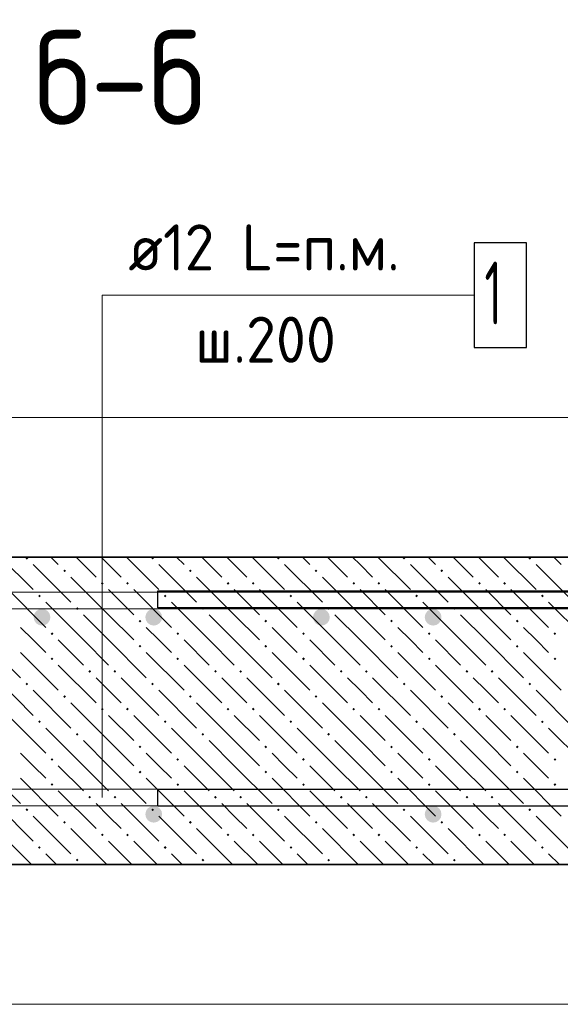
# Model space of a CAD drawing. Header units: millimetres. Extents: x 0 to 59400, y 0 to 42000.
# Tile 17 of 22: x 49554 to 52134, y 29299 to 33996. Entities that reach past the tile are written whole.
import ezdxf

# ---------------------------------------------------------------- set-up
doc = ezdxf.new("R2010")
doc.units = ezdxf.units.MM
for name, color, linetype, lineweight in [('Standard', 7, 'Continuous', 25), ('ДОП Верх по Х', 7, 'Continuous', 18), ('ЖБ Перекрытие верхний уровень', 7, 'Continuous', 18), ('Заголовок чертежа', 7, 'Continuous', 25), ('Обрамление П-обр. равн.', 7, 'Continuous', 25), ('Фоновоя арматура Х1', 7, 'Continuous', 25)]:
    doc.layers.add(name, color=color, linetype=linetype, lineweight=lineweight)
doc.styles.add('ISOCPEUR', font='txt')

msp = doc.modelspace()

# ---------------------------------------------------------------- hatches: boundary and pattern name
at = {"layer": 'ДОП Верх по Х', "linetype": 'Continuous', "lineweight": 25, "transparency": 33554687}
for points in [[(49700.9, 31145.5), (49697.8, 31160.8), (49689.2, 31173.8), (49676.2, 31182.5), (49660.9, 31185.5), (49645.6, 31182.5), (49632.6, 31173.8), (49623.9, 31160.8), (49620.9, 31145.5), (49623.9, 31130.2), (49632.6, 31117.2), (49645.6, 31108.5), (49660.9, 31105.5), (49676.2, 31108.5), (49689.2, 31117.2), (49697.8, 31130.2)], [(51034.2, 31145.5), (51031.2, 31160.8), (51022.5, 31173.8), (51009.5, 31182.5), (50994.2, 31185.5), (50978.9, 31182.5), (50965.9, 31173.8), (50957.3, 31160.8), (50954.2, 31145.5), (50957.3, 31130.2), (50965.9, 31117.2), (50978.9, 31108.5), (50994.2, 31105.5), (51009.5, 31108.5), (51022.5, 31117.2), (51031.2, 31130.2)]]:
    msp.add_hatch(color=7, dxfattribs=at).paths.add_polyline_path(points)
at = {"layer": 'ЖБ Перекрытие верхний уровень', "linetype": 'Continuous', "lineweight": 18, "transparency": 33554687}
for points in [[(49582.3, 31426.9), (49587.5, 31432.2), (49590, 31432.2), (49595.3, 31426.9), (49588.8, 31420.4)], [(50182.3, 31426.9), (50187.5, 31432.2), (50190, 31432.2), (50195.3, 31426.9), (50188.8, 31420.4)], [(50782.3, 31426.9), (50787.5, 31432.2), (50790, 31432.2), (50795.3, 31426.9), (50788.8, 31420.4)], [(51382.3, 31426.9), (51387.5, 31432.2), (51390, 31432.2), (51395.3, 31426.9), (51388.8, 31420.4)], [(51982.3, 31426.9), (51987.5, 31432.2), (51990, 31432.2), (51995.3, 31426.9), (51988.8, 31420.4)], [(49762.3, 31366.9), (49768.8, 31373.4), (49775.3, 31366.9), (49768.8, 31360.4)], [(50362.3, 31366.9), (50368.8, 31373.4), (50375.3, 31366.9), (50368.8, 31360.4)], [(50962.3, 31366.9), (50968.8, 31373.4), (50975.3, 31366.9), (50968.8, 31360.4)], [(51562.3, 31366.9), (51568.8, 31373.4), (51575.3, 31366.9), (51568.8, 31360.4)], [(49942.3, 31306.9), (49948.8, 31313.4), (49955.3, 31306.9), (49948.8, 31300.4)], [(50062.3, 31306.9), (50068.8, 31313.4), (50075.3, 31306.9), (50068.8, 31300.4)], [(50542.3, 31306.9), (50548.8, 31313.4), (50555.3, 31306.9), (50548.8, 31300.4)], [(50662.3, 31306.9), (50668.8, 31313.4), (50675.3, 31306.9), (50668.8, 31300.4)], [(51142.3, 31306.9), (51148.8, 31313.4), (51155.3, 31306.9), (51148.8, 31300.4)], [(51262.3, 31306.9), (51268.8, 31313.4), (51275.3, 31306.9), (51268.8, 31300.4)], [(51742.3, 31306.9), (51748.8, 31313.4), (51755.3, 31306.9), (51748.8, 31300.4)], [(51862.3, 31306.9), (51868.8, 31313.4), (51875.3, 31306.9), (51868.8, 31300.4)], [(49642.3, 31246.9), (49648.8, 31253.4), (49655.3, 31246.9), (49648.8, 31240.4)], [(50242.3, 31246.9), (50248.8, 31253.4), (50255.3, 31246.9), (50248.8, 31240.4)], [(50842.3, 31246.9), (50848.8, 31253.4), (50855.3, 31246.9), (50848.8, 31240.4)], [(51442.3, 31246.9), (51448.8, 31253.4), (51455.3, 31246.9), (51448.8, 31240.4)], [(52042.3, 31246.9), (52048.8, 31253.4), (52055.3, 31246.9), (52048.8, 31240.4)], [(49822.3, 31186.9), (49828.8, 31193.4), (49835.3, 31186.9), (49828.8, 31180.4)], [(50422.3, 31186.9), (50428.8, 31193.4), (50435.3, 31186.9), (50428.8, 31180.4)], [(51022.3, 31186.9), (51028.8, 31193.4), (51035.3, 31186.9), (51028.8, 31180.4)], [(51622.3, 31186.9), (51628.8, 31193.4), (51635.3, 31186.9), (51628.8, 31180.4)], [(50122.3, 31126.9), (50128.8, 31133.4), (50135.3, 31126.9), (50128.8, 31120.4)], [(50722.3, 31126.9), (50728.8, 31133.4), (50735.3, 31126.9), (50728.8, 31120.4)], [(51322.3, 31126.9), (51328.8, 31133.4), (51335.3, 31126.9), (51328.8, 31120.4)], [(51922.3, 31126.9), (51928.8, 31133.4), (51935.3, 31126.9), (51928.8, 31120.4)], [(49702.3, 31066.9), (49708.8, 31073.4), (49715.3, 31066.9), (49708.8, 31060.4)], [(50302.3, 31066.9), (50308.8, 31073.4), (50315.3, 31066.9), (50308.8, 31060.4)], [(50902.3, 31066.9), (50908.8, 31073.4), (50915.3, 31066.9), (50908.8, 31060.4)], [(51502.3, 31066.9), (51508.8, 31073.4), (51515.3, 31066.9), (51508.8, 31060.4)], [(52102.3, 31066.9), (52108.8, 31073.4), (52115.3, 31066.9), (52108.8, 31060.4)], [(50122.3, 31006.9), (50128.8, 31013.4), (50135.3, 31006.9), (50128.8, 31000.4)], [(50722.3, 31006.9), (50728.8, 31013.4), (50735.3, 31006.9), (50728.8, 31000.4)], [(51322.3, 31006.9), (51328.8, 31013.4), (51335.3, 31006.9), (51328.8, 31000.4)], [(51922.3, 31006.9), (51928.8, 31013.4), (51935.3, 31006.9), (51928.8, 31000.4)], [(49702.3, 30946.9), (49708.8, 30953.4), (49715.3, 30946.9), (49708.8, 30940.4)], [(50302.3, 30946.9), (50308.8, 30953.4), (50315.3, 30946.9), (50308.8, 30940.4)], [(50902.3, 30946.9), (50908.8, 30953.4), (50915.3, 30946.9), (50908.8, 30940.4)], [(51502.3, 30946.9), (51508.8, 30953.4), (51515.3, 30946.9), (51508.8, 30940.4)], [(52102.3, 30946.9), (52108.8, 30953.4), (52115.3, 30946.9), (52108.8, 30940.4)], [(49882.3, 30886.9), (49888.8, 30893.4), (49895.3, 30886.9), (49888.8, 30880.4)], [(50002.3, 30886.9), (50008.8, 30893.4), (50015.3, 30886.9), (50008.8, 30880.4)], [(50482.3, 30886.9), (50488.8, 30893.4), (50495.3, 30886.9), (50488.8, 30880.4)], [(50602.3, 30886.9), (50608.8, 30893.4), (50615.3, 30886.9), (50608.8, 30880.4)], [(51082.3, 30886.9), (51088.8, 30893.4), (51095.3, 30886.9), (51088.8, 30880.4)], [(51202.3, 30886.9), (51208.8, 30893.4), (51215.3, 30886.9), (51208.8, 30880.4)], [(51682.3, 30886.9), (51688.8, 30893.4), (51695.3, 30886.9), (51688.8, 30880.4)], [(51802.3, 30886.9), (51808.8, 30893.4), (51815.3, 30886.9), (51808.8, 30880.4)], [(49582.3, 30826.9), (49588.8, 30833.4), (49595.3, 30826.9), (49588.8, 30820.4)], [(50182.3, 30826.9), (50188.8, 30833.4), (50195.3, 30826.9), (50188.8, 30820.4)], [(50782.3, 30826.9), (50788.8, 30833.4), (50795.3, 30826.9), (50788.8, 30820.4)], [(51382.3, 30826.9), (51388.8, 30833.4), (51395.3, 30826.9), (51388.8, 30820.4)], [(51982.3, 30826.9), (51988.8, 30833.4), (51995.3, 30826.9), (51988.8, 30820.4)], [(49762.3, 30766.9), (49768.8, 30773.4), (49775.3, 30766.9), (49768.8, 30760.4)], [(50362.3, 30766.9), (50368.8, 30773.4), (50375.3, 30766.9), (50368.8, 30760.4)], [(50962.3, 30766.9), (50968.8, 30773.4), (50975.3, 30766.9), (50968.8, 30760.4)], [(51562.3, 30766.9), (51568.8, 30773.4), (51575.3, 30766.9), (51568.8, 30760.4)], [(49942.3, 30706.9), (49948.8, 30713.4), (49955.3, 30706.9), (49948.8, 30700.4)], [(50062.3, 30706.9), (50068.8, 30713.4), (50075.3, 30706.9), (50068.8, 30700.4)], [(50542.3, 30706.9), (50548.8, 30713.4), (50555.3, 30706.9), (50548.8, 30700.4)], [(50662.3, 30706.9), (50668.8, 30713.4), (50675.3, 30706.9), (50668.8, 30700.4)], [(51142.3, 30706.9), (51148.8, 30713.4), (51155.3, 30706.9), (51148.8, 30700.4)], [(51262.3, 30706.9), (51268.8, 30713.4), (51275.3, 30706.9), (51268.8, 30700.4)], [(51742.3, 30706.9), (51748.8, 30713.4), (51755.3, 30706.9), (51748.8, 30700.4)], [(51862.3, 30706.9), (51868.8, 30713.4), (51875.3, 30706.9), (51868.8, 30700.4)], [(49642.3, 30646.9), (49648.8, 30653.4), (49655.3, 30646.9), (49648.8, 30640.4)], [(50242.3, 30646.9), (50248.8, 30653.4), (50255.3, 30646.9), (50248.8, 30640.4)], [(50842.3, 30646.9), (50848.8, 30653.4), (50855.3, 30646.9), (50848.8, 30640.4)], [(51442.3, 30646.9), (51448.8, 30653.4), (51455.3, 30646.9), (51448.8, 30640.4)], [(52042.3, 30646.9), (52048.8, 30653.4), (52055.3, 30646.9), (52048.8, 30640.4)], [(49822.3, 30586.9), (49828.8, 30593.4), (49835.3, 30586.9), (49828.8, 30580.4)], [(50422.3, 30586.9), (50428.8, 30593.4), (50435.3, 30586.9), (50428.8, 30580.4)], [(51022.3, 30586.9), (51028.8, 30593.4), (51035.3, 30586.9), (51028.8, 30580.4)], [(51622.3, 30586.9), (51628.8, 30593.4), (51635.3, 30586.9), (51628.8, 30580.4)], [(50122.3, 30526.9), (50128.8, 30533.4), (50135.3, 30526.9), (50128.8, 30520.4)], [(50722.3, 30526.9), (50728.8, 30533.4), (50735.3, 30526.9), (50728.8, 30520.4)], [(51322.3, 30526.9), (51328.8, 30533.4), (51335.3, 30526.9), (51328.8, 30520.4)], [(51922.3, 30526.9), (51928.8, 30533.4), (51935.3, 30526.9), (51928.8, 30520.4)], [(49702.3, 30466.9), (49708.8, 30473.4), (49715.3, 30466.9), (49708.8, 30460.4)], [(50302.3, 30466.9), (50308.8, 30473.4), (50315.3, 30466.9), (50308.8, 30460.4)], [(50902.3, 30466.9), (50908.8, 30473.4), (50915.3, 30466.9), (50908.8, 30460.4)], [(51502.3, 30466.9), (51508.8, 30473.4), (51515.3, 30466.9), (51508.8, 30460.4)], [(52102.3, 30466.9), (52108.8, 30473.4), (52115.3, 30466.9), (52108.8, 30460.4)], [(50122.3, 30406.9), (50128.8, 30413.4), (50135.3, 30406.9), (50128.8, 30400.4)], [(50722.3, 30406.9), (50728.8, 30413.4), (50735.3, 30406.9), (50728.8, 30400.4)], [(51322.3, 30406.9), (51328.8, 30413.4), (51335.3, 30406.9), (51328.8, 30400.4)], [(51922.3, 30406.9), (51928.8, 30413.4), (51935.3, 30406.9), (51928.8, 30400.4)], [(49702.3, 30346.9), (49708.8, 30353.4), (49715.3, 30346.9), (49708.8, 30340.4)], [(50302.3, 30346.9), (50308.8, 30353.4), (50315.3, 30346.9), (50308.8, 30340.4)], [(50902.3, 30346.9), (50908.8, 30353.4), (50915.3, 30346.9), (50908.8, 30340.4)], [(51502.3, 30346.9), (51508.8, 30353.4), (51515.3, 30346.9), (51508.8, 30340.4)], [(52102.3, 30346.9), (52108.8, 30353.4), (52115.3, 30346.9), (52108.8, 30340.4)], [(49882.3, 30286.9), (49888.8, 30293.4), (49895.3, 30286.9), (49888.8, 30280.4)], [(50002.3, 30286.9), (50008.8, 30293.4), (50015.3, 30286.9), (50008.8, 30280.4)], [(50482.3, 30286.9), (50488.8, 30293.4), (50495.3, 30286.9), (50488.8, 30280.4)], [(50602.3, 30286.9), (50608.8, 30293.4), (50615.3, 30286.9), (50608.8, 30280.4)], [(51082.3, 30286.9), (51088.8, 30293.4), (51095.3, 30286.9), (51088.8, 30280.4)], [(51202.3, 30286.9), (51208.8, 30293.4), (51215.3, 30286.9), (51208.8, 30280.4)], [(51682.3, 30286.9), (51688.8, 30293.4), (51695.3, 30286.9), (51688.8, 30280.4)], [(51802.3, 30286.9), (51808.8, 30293.4), (51815.3, 30286.9), (51808.8, 30280.4)], [(49582.3, 30226.9), (49588.8, 30233.4), (49595.3, 30226.9), (49588.8, 30220.4)], [(50182.3, 30226.9), (50188.8, 30233.4), (50195.3, 30226.9), (50188.8, 30220.4)], [(50782.3, 30226.9), (50788.8, 30233.4), (50795.3, 30226.9), (50788.8, 30220.4)], [(51382.3, 30226.9), (51388.8, 30233.4), (51395.3, 30226.9), (51388.8, 30220.4)], [(51982.3, 30226.9), (51988.8, 30233.4), (51995.3, 30226.9), (51988.8, 30220.4)], [(49762.3, 30166.9), (49768.8, 30173.4), (49775.3, 30166.9), (49768.8, 30160.4)], [(50362.3, 30166.9), (50368.8, 30173.4), (50375.3, 30166.9), (50368.8, 30160.4)], [(50962.3, 30166.9), (50968.8, 30173.4), (50975.3, 30166.9), (50968.8, 30160.4)], [(51562.3, 30166.9), (51568.8, 30173.4), (51575.3, 30166.9), (51568.8, 30160.4)], [(49942.3, 30106.9), (49948.8, 30113.4), (49955.3, 30106.9), (49948.8, 30100.4)], [(50062.3, 30106.9), (50068.8, 30113.4), (50075.3, 30106.9), (50068.8, 30100.4)], [(50542.3, 30106.9), (50548.8, 30113.4), (50555.3, 30106.9), (50548.8, 30100.4)], [(50662.3, 30106.9), (50668.8, 30113.4), (50675.3, 30106.9), (50668.8, 30100.4)], [(51142.3, 30106.9), (51148.8, 30113.4), (51155.3, 30106.9), (51148.8, 30100.4)], [(51262.3, 30106.9), (51268.8, 30113.4), (51275.3, 30106.9), (51268.8, 30100.4)], [(51742.3, 30106.9), (51748.8, 30113.4), (51755.3, 30106.9), (51748.8, 30100.4)], [(51862.3, 30106.9), (51868.8, 30113.4), (51875.3, 30106.9), (51868.8, 30100.4)], [(49642.3, 30046.9), (49648.8, 30053.4), (49655.3, 30046.9), (49648.8, 30040.4)], [(50242.3, 30046.9), (50248.8, 30053.4), (50255.3, 30046.9), (50248.8, 30040.4)], [(50842.3, 30046.9), (50848.8, 30053.4), (50855.3, 30046.9), (50848.8, 30040.4)], [(51442.3, 30046.9), (51448.8, 30053.4), (51455.3, 30046.9), (51448.8, 30040.4)], [(52042.3, 30046.9), (52048.8, 30053.4), (52055.3, 30046.9), (52048.8, 30040.4)], [(49822.3, 29986.9), (49828.8, 29993.4), (49835.3, 29986.9), (49828.8, 29980.4)], [(50422.3, 29986.9), (50428.8, 29993.4), (50435.3, 29986.9), (50428.8, 29980.4)], [(51022.3, 29986.9), (51028.8, 29993.4), (51035.3, 29986.9), (51028.8, 29980.4)], [(51622.3, 29986.9), (51628.8, 29993.4), (51635.3, 29986.9), (51628.8, 29980.4)]]:
    msp.add_hatch(color=7, dxfattribs=at).paths.add_polyline_path(points, flags=16)
at = {"layer": 'Фоновоя арматура Х1', "linetype": 'Continuous', "lineweight": 18, "transparency": 33554687}
for points in [[(50234.2, 31145.5), (50231.2, 31160.8), (50222.5, 31173.8), (50209.5, 31182.5), (50194.2, 31185.5), (50178.9, 31182.5), (50165.9, 31173.8), (50157.3, 31160.8), (50154.2, 31145.5), (50157.3, 31130.2), (50165.9, 31117.2), (50178.9, 31108.5), (50194.2, 31105.5), (50209.5, 31108.5), (50222.5, 31117.2), (50231.2, 31130.2)], [(51567.5, 31145.5), (51564.5, 31160.8), (51555.8, 31173.8), (51542.9, 31182.5), (51527.5, 31185.5), (51512.2, 31182.5), (51499.3, 31173.8), (51490.6, 31160.8), (51487.5, 31145.5), (51490.6, 31130.2), (51499.3, 31117.2), (51512.2, 31108.5), (51527.5, 31105.5), (51542.9, 31108.5), (51555.8, 31117.2), (51564.5, 31130.2)], [(50234.2, 30205.5), (50231.2, 30220.8), (50222.5, 30233.8), (50209.5, 30242.5), (50194.2, 30245.5), (50178.9, 30242.5), (50165.9, 30233.8), (50157.3, 30220.8), (50154.2, 30205.5), (50157.3, 30190.2), (50165.9, 30177.2), (50178.9, 30168.5), (50194.2, 30165.5), (50209.5, 30168.5), (50222.5, 30177.2), (50231.2, 30190.2)], [(51567.5, 30205.5), (51564.5, 30220.8), (51555.8, 30233.8), (51542.9, 30242.5), (51527.5, 30245.5), (51512.2, 30242.5), (51499.3, 30233.8), (51490.6, 30220.8), (51487.5, 30205.5), (51490.6, 30190.2), (51499.3, 30177.2), (51512.2, 30168.5), (51527.5, 30165.5), (51542.9, 30168.5), (51555.8, 30177.2), (51564.5, 30190.2)]]:
    msp.add_hatch(color=7, dxfattribs=at).paths.add_polyline_path(points)

# ---------------------------------------------------------------- linework, layer by layer
at = {"layer": 'Standard', "color": 7, "linetype": 'Continuous', "lineweight": 13, "transparency": 33554687}
msp.add_lwpolyline([(51722.7, 32682.1), (49947.7, 32682.1), (49947.7, 32591.3), (49947.7, 30285.5)], dxfattribs=at)
at = {"layer": 'Standard', "color": 254, "linetype": 'Continuous', "lineweight": 13, "true_color": 0xc4c4ff, "transparency": 33554687}
msp.add_lwpolyline([(45309.5, 29298.8), (58399.1, 29298.8), (58399.1, 32098.8), (45309.5, 32098.8), (45309.5, 29298.8)], dxfattribs=at)
at = {"layer": 'ЖБ Перекрытие верхний уровень', "color": 7, "linetype": 'Continuous', "lineweight": 35, "transparency": 33554687}
for p, q in [((54460.9, 31432.2), (45976.2, 31432.2)), ((45976.2, 29965.5), (54460.9, 29965.5))]:
    msp.add_line(p, q, dxfattribs=at)
at = {"layer": 'ЖБ Перекрытие верхний уровень', "color": 9, "linetype": 'Continuous', "lineweight": 18, "true_color": 0xc7c7c7, "transparency": 33554687}
for p, q in [((49463.5, 31432.2), (49618.8, 31276.9)), ((49703.5, 31432.2), (49738.8, 31396.9)), ((49823.5, 31432.2), (49918.8, 31336.9)), ((49978.8, 31396.9), (49943.5, 31432.2)), ((50063.5, 31432.2), (50218.8, 31276.9)), ((50303.5, 31432.2), (50338.8, 31396.9)), ((50423.5, 31432.2), (50518.8, 31336.9)), ((50578.8, 31396.9), (50543.5, 31432.2)), ((50663.5, 31432.2), (50818.8, 31276.9)), ((50903.5, 31432.2), (50938.8, 31396.9)), ((51023.5, 31432.2), (51118.8, 31336.9)), ((51178.8, 31396.9), (51143.5, 31432.2)), ((51263.5, 31432.2), (51418.8, 31276.9)), ((51503.5, 31432.2), (51538.8, 31396.9)), ((51623.5, 31432.2), (51718.8, 31336.9)), ((51778.8, 31396.9), (51743.5, 31432.2)), ((51863.5, 31432.2), (52018.8, 31276.9)), ((52103.5, 31432.2), (52138.8, 31396.9)), ((49618.8, 31396.9), (49798.8, 31216.9)), ((50038.8, 31336.9), (49978.8, 31396.9)), ((50218.8, 31396.9), (50398.8, 31216.9)), ((50638.8, 31336.9), (50578.8, 31396.9)), ((50818.8, 31396.9), (50998.8, 31216.9)), ((51238.8, 31336.9), (51178.8, 31396.9)), ((51418.8, 31396.9), (51598.8, 31216.9)), ((51838.8, 31336.9), (51778.8, 31396.9)), ((52018.8, 31396.9), (52198.8, 31216.9)), ((49978.8, 31156.9), (49798.8, 31336.9)), ((50578.8, 31156.9), (50398.8, 31336.9)), ((51178.8, 31156.9), (50998.8, 31336.9)), ((51778.8, 31156.9), (51598.8, 31336.9)), ((49498.8, 31276.9), (49678.8, 31096.9)), ((49978.8, 31276.9), (50098.8, 31156.9)), ((50098.8, 31276.9), (50278.8, 31096.9)), ((50578.8, 31276.9), (50698.8, 31156.9)), ((50698.8, 31276.9), (50878.8, 31096.9)), ((51178.8, 31276.9), (51298.8, 31156.9)), ((51298.8, 31276.9), (51478.8, 31096.9)), ((51778.8, 31276.9), (51898.8, 31156.9)), ((51898.8, 31276.9), (52078.8, 31096.9)), ((49858.8, 31036.9), (49678.8, 31216.9)), ((50458.8, 31036.9), (50278.8, 31216.9)), ((51058.8, 31036.9), (50878.8, 31216.9)), ((51658.8, 31036.9), (51478.8, 31216.9)), ((52258.8, 31036.9), (52078.8, 31216.9)), ((49858.8, 31156.9), (49978.8, 31036.9)), ((49978.8, 31156.9), (50098.8, 31036.9)), ((50458.8, 31156.9), (50578.8, 31036.9)), ((50578.8, 31156.9), (50698.8, 31036.9)), ((51058.8, 31156.9), (51178.8, 31036.9)), ((51178.8, 31156.9), (51298.8, 31036.9)), ((51658.8, 31156.9), (51778.8, 31036.9)), ((51778.8, 31156.9), (51898.8, 31036.9)), ((49618.8, 31036.9), (49558.8, 31096.9)), ((50218.8, 31036.9), (50158.8, 31096.9)), ((50818.8, 31036.9), (50758.8, 31096.9)), ((51418.8, 31036.9), (51358.8, 31096.9)), ((52018.8, 31036.9), (51958.8, 31096.9)), ((49378.8, 31036.9), (49558.8, 30856.9)), ((49678.8, 30976.9), (49618.8, 31036.9)), ((49738.8, 31036.9), (49858.8, 30916.9)), ((49858.8, 31036.9), (49978.8, 30916.9)), ((49978.8, 31036.9), (50158.8, 30856.9)), ((50278.8, 30976.9), (50218.8, 31036.9)), ((50338.8, 31036.9), (50458.8, 30916.9)), ((50458.8, 31036.9), (50578.8, 30916.9)), ((50578.8, 31036.9), (50758.8, 30856.9)), ((50878.8, 30976.9), (50818.8, 31036.9)), ((50938.8, 31036.9), (51058.8, 30916.9)), ((51058.8, 31036.9), (51178.8, 30916.9)), ((51178.8, 31036.9), (51358.8, 30856.9)), ((51478.8, 30976.9), (51418.8, 31036.9)), ((51538.8, 31036.9), (51658.8, 30916.9)), ((51658.8, 31036.9), (51778.8, 30916.9)), ((51778.8, 31036.9), (51958.8, 30856.9)), ((52078.8, 30976.9), (52018.8, 31036.9)), ((49558.8, 30976.9), (49738.8, 30796.9)), ((50158.8, 30976.9), (50338.8, 30796.9)), ((50758.8, 30976.9), (50938.8, 30796.9)), ((51358.8, 30976.9), (51538.8, 30796.9)), ((51958.8, 30976.9), (52138.8, 30796.9)), ((49738.8, 30916.9), (49918.8, 30736.9)), ((50338.8, 30916.9), (50518.8, 30736.9)), ((50938.8, 30916.9), (51118.8, 30736.9)), ((51538.8, 30916.9), (51718.8, 30736.9)), ((49438.8, 30856.9), (49618.8, 30676.9)), ((49978.8, 30796.9), (49918.8, 30856.9)), ((50038.8, 30856.9), (50218.8, 30676.9)), ((50578.8, 30796.9), (50518.8, 30856.9)), ((50638.8, 30856.9), (50818.8, 30676.9)), ((51178.8, 30796.9), (51118.8, 30856.9)), ((51238.8, 30856.9), (51418.8, 30676.9)), ((51778.8, 30796.9), (51718.8, 30856.9)), ((51838.8, 30856.9), (52018.8, 30676.9)), ((49618.8, 30796.9), (49798.8, 30616.9)), ((50038.8, 30736.9), (49978.8, 30796.9)), ((50218.8, 30796.9), (50398.8, 30616.9)), ((50638.8, 30736.9), (50578.8, 30796.9)), ((50818.8, 30796.9), (50998.8, 30616.9)), ((51238.8, 30736.9), (51178.8, 30796.9)), ((51418.8, 30796.9), (51598.8, 30616.9)), ((51838.8, 30736.9), (51778.8, 30796.9)), ((52018.8, 30796.9), (52198.8, 30616.9)), ((49978.8, 30556.9), (49798.8, 30736.9)), ((50578.8, 30556.9), (50398.8, 30736.9)), ((51178.8, 30556.9), (50998.8, 30736.9)), ((51778.8, 30556.9), (51598.8, 30736.9)), ((49498.8, 30676.9), (49678.8, 30496.9)), ((49978.8, 30676.9), (50098.8, 30556.9)), ((50098.8, 30676.9), (50278.8, 30496.9)), ((50578.8, 30676.9), (50698.8, 30556.9)), ((50698.8, 30676.9), (50878.8, 30496.9)), ((51178.8, 30676.9), (51298.8, 30556.9)), ((51298.8, 30676.9), (51478.8, 30496.9)), ((51778.8, 30676.9), (51898.8, 30556.9)), ((51898.8, 30676.9), (52078.8, 30496.9)), ((49858.8, 30436.9), (49678.8, 30616.9)), ((50458.8, 30436.9), (50278.8, 30616.9)), ((51058.8, 30436.9), (50878.8, 30616.9)), ((51658.8, 30436.9), (51478.8, 30616.9)), ((52258.8, 30436.9), (52078.8, 30616.9)), ((49858.8, 30556.9), (49978.8, 30436.9)), ((49978.8, 30556.9), (50098.8, 30436.9)), ((50458.8, 30556.9), (50578.8, 30436.9)), ((50578.8, 30556.9), (50698.8, 30436.9)), ((51058.8, 30556.9), (51178.8, 30436.9)), ((51178.8, 30556.9), (51298.8, 30436.9)), ((51658.8, 30556.9), (51778.8, 30436.9)), ((51778.8, 30556.9), (51898.8, 30436.9)), ((49618.8, 30436.9), (49558.8, 30496.9)), ((50218.8, 30436.9), (50158.8, 30496.9)), ((50818.8, 30436.9), (50758.8, 30496.9)), ((51418.8, 30436.9), (51358.8, 30496.9)), ((52018.8, 30436.9), (51958.8, 30496.9)), ((49378.8, 30436.9), (49558.8, 30256.9)), ((49678.8, 30376.9), (49618.8, 30436.9)), ((49738.8, 30436.9), (49858.8, 30316.9)), ((49858.8, 30436.9), (49978.8, 30316.9)), ((49978.8, 30436.9), (50158.8, 30256.9)), ((50278.8, 30376.9), (50218.8, 30436.9)), ((50338.8, 30436.9), (50458.8, 30316.9)), ((50458.8, 30436.9), (50578.8, 30316.9)), ((50578.8, 30436.9), (50758.8, 30256.9)), ((50878.8, 30376.9), (50818.8, 30436.9)), ((50938.8, 30436.9), (51058.8, 30316.9)), ((51058.8, 30436.9), (51178.8, 30316.9)), ((51178.8, 30436.9), (51358.8, 30256.9)), ((51478.8, 30376.9), (51418.8, 30436.9)), ((51538.8, 30436.9), (51658.8, 30316.9)), ((51658.8, 30436.9), (51778.8, 30316.9)), ((51778.8, 30436.9), (51958.8, 30256.9)), ((52078.8, 30376.9), (52018.8, 30436.9)), ((49558.8, 30376.9), (49738.8, 30196.9)), ((50158.8, 30376.9), (50338.8, 30196.9)), ((50758.8, 30376.9), (50938.8, 30196.9)), ((51358.8, 30376.9), (51538.8, 30196.9)), ((51958.8, 30376.9), (52138.8, 30196.9)), ((49738.8, 30316.9), (49918.8, 30136.9)), ((50338.8, 30316.9), (50518.8, 30136.9)), ((50938.8, 30316.9), (51118.8, 30136.9)), ((51538.8, 30316.9), (51718.8, 30136.9)), ((49438.8, 30256.9), (49618.8, 30076.9)), ((49978.8, 30196.9), (49918.8, 30256.9)), ((50038.8, 30256.9), (50218.8, 30076.9)), ((50578.8, 30196.9), (50518.8, 30256.9)), ((50638.8, 30256.9), (50818.8, 30076.9)), ((51178.8, 30196.9), (51118.8, 30256.9)), ((51238.8, 30256.9), (51418.8, 30076.9)), ((51778.8, 30196.9), (51718.8, 30256.9)), ((51838.8, 30256.9), (52018.8, 30076.9)), ((49618.8, 30196.9), (49798.8, 30016.9)), ((50038.8, 30136.9), (49978.8, 30196.9)), ((50218.8, 30196.9), (50398.8, 30016.9)), ((50638.8, 30136.9), (50578.8, 30196.9)), ((50818.8, 30196.9), (50998.8, 30016.9)), ((51238.8, 30136.9), (51178.8, 30196.9)), ((51418.8, 30196.9), (51598.8, 30016.9)), ((51838.8, 30136.9), (51778.8, 30196.9)), ((52018.8, 30196.9), (52198.8, 30016.9)), ((49970.2, 29965.5), (49798.8, 30136.9)), ((50570.2, 29965.5), (50398.8, 30136.9)), ((51170.2, 29965.5), (50998.8, 30136.9)), ((51770.2, 29965.5), (51598.8, 30136.9)), ((49498.8, 30076.9), (49610.2, 29965.5)), ((49978.8, 30076.9), (50090.2, 29965.5)), ((50098.8, 30076.9), (50210.2, 29965.5)), ((50578.8, 30076.9), (50690.2, 29965.5)), ((50698.8, 30076.9), (50810.2, 29965.5)), ((51178.8, 30076.9), (51290.2, 29965.5)), ((51298.8, 30076.9), (51410.2, 29965.5)), ((51778.8, 30076.9), (51890.2, 29965.5)), ((51898.8, 30076.9), (52010.2, 29965.5)), ((49730.2, 29965.5), (49678.8, 30016.9)), ((50330.2, 29965.5), (50278.8, 30016.9)), ((50930.2, 29965.5), (50878.8, 30016.9)), ((51530.2, 29965.5), (51478.8, 30016.9)), ((52130.2, 29965.5), (52078.8, 30016.9))]:
    msp.add_line(p, q, dxfattribs=at)
at = {"layer": 'Обрамление П-обр. равн.', "color": 38, "linetype": 'Continuous', "lineweight": 25, "true_color": 0x5f1e0f, "transparency": 33554687}
msp.add_lwpolyline([(50214.2, 31271), (54294.2, 31271), (54294.2, 30244.4), (50214.2, 30244.4), (50214.2, 30324.4), (54214.2, 30324.4), (54214.2, 31191), (50214.2, 31191), (50214.2, 31271)], dxfattribs=at)
msp.add_lwpolyline([(50214.2, 31271), (54294.2, 31271), (54294.2, 30244.4), (50214.2, 30244.4), (50214.2, 30324.4), (54214.2, 30324.4), (54214.2, 31191), (50214.2, 31191), (50214.2, 31271)], dxfattribs=at)
at = {"layer": 'Фоновоя арматура Х1', "color": 7, "linetype": 'Continuous', "lineweight": 25, "transparency": 33554687}
msp.add_lwpolyline([(51722.7, 32432.1), (51972.7, 32432.1), (51972.7, 32932.1), (51722.7, 32932.1), (51722.7, 32432.1)], dxfattribs=at)
at = {"layer": 'Фоновоя арматура Х1', "color": 251, "linetype": 'Continuous', "lineweight": 18, "true_color": 0x656565, "transparency": 33554687}
for points in [[(45936.2, 31265.5), (54294.2, 31265.5), (54294.2, 31185.5), (45936.2, 31185.5), (45936.2, 31265.5)], [(45936.2, 31265.5), (54294.2, 31265.5), (54294.2, 31185.5), (45936.2, 31185.5), (45936.2, 31265.5)], [(45936.2, 30325.5), (54294.2, 30325.5), (54294.2, 30245.5), (45936.2, 30245.5), (45936.2, 30325.5)], [(45936.2, 30325.5), (54294.2, 30325.5), (54294.2, 30245.5), (45936.2, 30245.5), (45936.2, 30325.5)]]:
    msp.add_lwpolyline(points, dxfattribs=at)

# ---------------------------------------------------------------- texts
at = {"layer": 'Заголовок чертежа', "color": 7, "linetype": 'Continuous', "lineweight": 50, "transparency": 33554687, "insert": (49622.8, 33495), "char_height": 450, "width": 1149.522, "attachment_point": 7, "style": 'ISOCPEUR'}
msp.add_mtext('\\W0.91;б-б', dxfattribs=at)
at = {"layer": 'Фоновоя арматура Х1', "color": 7, "linetype": 'Continuous', "lineweight": 13, "transparency": 33554687, "attachment_point": 7, "style": 'ISOCPEUR'}
for s, insert, char_height, width in [('\\W0.94;ø12 L=п.м. ', (50073, 32799.5), 220, 1599.154), ('\\W0.56;1', (51772.7, 32542.1), 300, 233.324), ('\\W0.95;ш.200 ', (50392, 32359.5), 220, 962.122)]:
    msp.add_mtext(s, dxfattribs=dict(at, insert=insert, char_height=char_height, width=width))

doc.saveas('drawing.dxf')
